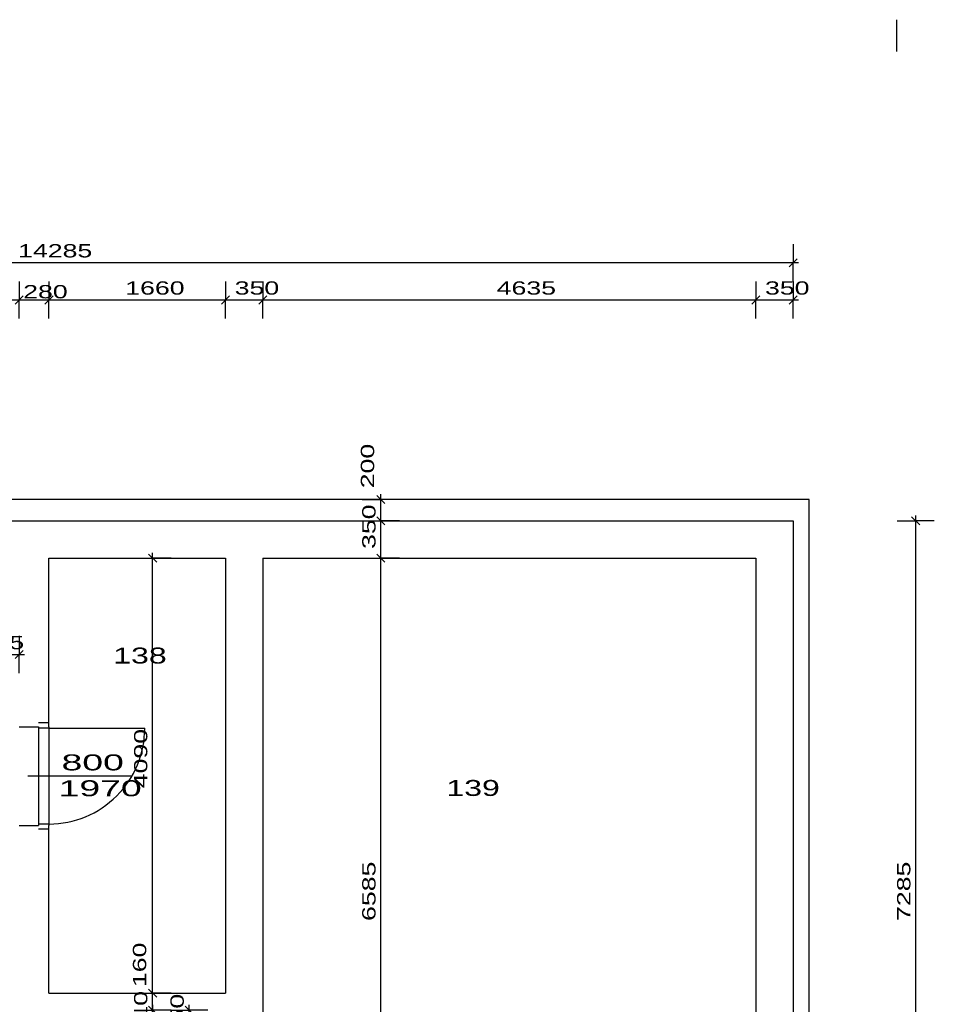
# Model space of a CAD drawing. Extents: x -196363 to 396902, y -489949 to -260582.
# Tile 43 of 256: x 39893 to 48490, y -374788 to -365532. Entities that reach past the tile are written whole.
import ezdxf

# ---------------------------------------------------------------- set-up
doc = ezdxf.new("R2010")
doc.units = 0
doc.header["$MEASUREMENT"] = 0
for name, color, linetype in [('dvere', 1, 'Continuous'), ('koty', 1, 'Continuous'), ('legenda', 1, 'Continuous'), ('noszdiv', 1, 'Continuous'), ('popdver', 6, 'Continuous')]:
    doc.layers.add(name, color=color, linetype=linetype)
doc.styles.add('SPIRITTXTSTYLE1', font='ROMAN')
doc.styles.add('SPIRITTXTSTYLE2', font='txt')
doc.linetypes.add('CERCH2', pattern='A,0,-1,[17,dur+dsp vaclavov.shx,S=0.003401,R=0,X=-1,Y=0],0', length=1)
doc.dimstyles.new('SPIRITSTYLE150', dxfattribs={"dimtxt": 125, "dimasz": 12.7, "dimexe": 175, "dimexo": 977.326538, "dimgap": 50, "dimtad": 1, "dimdec": 3, "dimzin": 0, "dimdsep": 46, "dimlunit": 7, "dimtxsty": 'SPIRITTXTSTYLE1', "dimblk1": '_TICKMARKS150', "dimblk2": '_TICKMARKS150', "dimsah": 1, "dimcen": 0.09, "dimdle": 50, "dimclrd": 1, "dimclre": 1, "dimclrt": 1, "dimadec": 0, "dimazin": 0, "dimtfac": 1, "dimtdec": 4, "dimtofl": 0, "dimtmove": 1, "dimatfit": 0, "dimfxl": 0, "dimtolj": 1, "dimtzin": 0, "dimarcsym": 0})
doc.dimstyles.new('SPIRITSTYLE151', dxfattribs={"dimtxt": 125, "dimasz": 12.7, "dimexe": 175, "dimexo": 3700.558838, "dimgap": 50, "dimtad": 1, "dimdec": 3, "dimzin": 0, "dimdsep": 46, "dimlunit": 7, "dimtxsty": 'SPIRITTXTSTYLE1', "dimblk1": '_TICKMARKS151', "dimblk2": '_TICKMARKS151', "dimsah": 1, "dimcen": 0.09, "dimdle": 50, "dimclrd": 1, "dimclre": 1, "dimclrt": 1, "dimadec": 0, "dimazin": 0, "dimtfac": 1, "dimtdec": 4, "dimtofl": 0, "dimtmove": 1, "dimatfit": 0, "dimfxl": 0, "dimtolj": 1, "dimtzin": 0, "dimarcsym": 0})
doc.dimstyles.new('SPIRITSTYLE26', dxfattribs={"dimtxt": 125, "dimasz": 12.7, "dimexe": 175, "dimexo": -175, "dimgap": 50, "dimtad": 1, "dimdec": 3, "dimzin": 0, "dimdsep": 46, "dimlunit": 7, "dimtxsty": 'SPIRITTXTSTYLE1', "dimblk1": '_TICKMARKS26', "dimblk2": '_TICKMARKS26', "dimsah": 1, "dimcen": 0.09, "dimdle": 50, "dimclrd": 1, "dimclre": 1, "dimclrt": 1, "dimadec": 0, "dimazin": 0, "dimtfac": 1, "dimtdec": 4, "dimtofl": 0, "dimtmove": 1, "dimatfit": 0, "dimfxl": 0, "dimtolj": 1, "dimtzin": 0, "dimarcsym": 0})
doc.dimstyles.new('SPIRITSTYLE50', dxfattribs={"dimtxt": 125, "dimasz": 12.7, "dimexe": 175, "dimexo": 207.016998, "dimgap": 50, "dimtad": 1, "dimdec": 3, "dimzin": 0, "dimdsep": 46, "dimlunit": 7, "dimtxsty": 'SPIRITTXTSTYLE1', "dimblk1": '_TICKMARKS50', "dimblk2": '_TICKMARKS50', "dimsah": 1, "dimcen": 0.09, "dimdle": 50, "dimclrd": 1, "dimclre": 1, "dimclrt": 1, "dimadec": 0, "dimazin": 0, "dimtfac": 1, "dimtdec": 4, "dimtofl": 0, "dimtmove": 1, "dimatfit": 0, "dimfxl": 0, "dimtolj": 1, "dimtzin": 0, "dimarcsym": 0})
doc.dimstyles.new('SPIRITSTYLE52', dxfattribs={"dimtxt": 125, "dimasz": 12.7, "dimexe": 175, "dimexo": 2251.444092, "dimgap": 50, "dimtad": 1, "dimdec": 3, "dimzin": 0, "dimdsep": 46, "dimlunit": 7, "dimtxsty": 'SPIRITTXTSTYLE1', "dimblk1": '_TICKMARKS52', "dimblk2": '_TICKMARKS52', "dimsah": 1, "dimcen": 0.09, "dimdle": 50, "dimclrd": 1, "dimclre": 1, "dimclrt": 1, "dimadec": 0, "dimazin": 0, "dimtfac": 1, "dimtdec": 4, "dimtofl": 0, "dimtmove": 1, "dimatfit": 0, "dimfxl": 0, "dimtolj": 1, "dimtzin": 0, "dimarcsym": 0})
doc.dimstyles.new('SPIRITSTYLE54', dxfattribs={"dimtxt": 125, "dimasz": 12.7, "dimexe": 175, "dimexo": 3776.436279, "dimgap": 50, "dimtad": 1, "dimdec": 3, "dimzin": 0, "dimdsep": 46, "dimlunit": 7, "dimtxsty": 'SPIRITTXTSTYLE1', "dimblk1": '_TICKMARKS54', "dimblk2": '_TICKMARKS54', "dimsah": 1, "dimcen": 0.09, "dimdle": 50, "dimclrd": 1, "dimclre": 1, "dimclrt": 1, "dimadec": 0, "dimazin": 0, "dimtfac": 1, "dimtdec": 4, "dimtofl": 0, "dimtmove": 1, "dimatfit": 0, "dimfxl": 0, "dimtolj": 1, "dimtzin": 0, "dimarcsym": 0})
doc.dimstyles.new('SPIRITSTYLE55', dxfattribs={"dimtxt": 125, "dimasz": 12.7, "dimexe": 175, "dimexo": -30.562305, "dimgap": 50, "dimtad": 1, "dimdec": 3, "dimzin": 0, "dimdsep": 46, "dimlunit": 7, "dimtxsty": 'SPIRITTXTSTYLE1', "dimblk1": '_TICKMARKS55', "dimblk2": '_TICKMARKS55', "dimsah": 1, "dimcen": 0.09, "dimdle": 50, "dimclrd": 1, "dimclre": 1, "dimclrt": 1, "dimadec": 0, "dimazin": 0, "dimtfac": 1, "dimtdec": 4, "dimtofl": 0, "dimtmove": 1, "dimatfit": 0, "dimfxl": 0, "dimtolj": 1, "dimtzin": 0, "dimarcsym": 0})
doc.dimstyles.new('SPIRITSTYLE56', dxfattribs={"dimtxt": 125, "dimasz": 12.7, "dimexe": 175, "dimexo": 799.439758, "dimgap": 50, "dimtad": 1, "dimdec": 3, "dimzin": 0, "dimdsep": 46, "dimlunit": 7, "dimtxsty": 'SPIRITTXTSTYLE1', "dimblk1": '_TICKMARKS56', "dimblk2": '_TICKMARKS56', "dimsah": 1, "dimcen": 0.09, "dimdle": 50, "dimclrd": 1, "dimclre": 1, "dimclrt": 1, "dimadec": 0, "dimazin": 0, "dimtfac": 1, "dimtdec": 4, "dimtofl": 0, "dimtmove": 1, "dimatfit": 0, "dimfxl": 0, "dimtolj": 1, "dimtzin": 0, "dimarcsym": 0})
doc.dimstyles.new('SPIRITSTYLE57', dxfattribs={"dimtxt": 125, "dimasz": 12.7, "dimexe": 175, "dimexo": -28.863186, "dimgap": 50, "dimtad": 1, "dimdec": 3, "dimzin": 0, "dimdsep": 46, "dimlunit": 7, "dimtxsty": 'SPIRITTXTSTYLE1', "dimblk1": '_TICKMARKS57', "dimblk2": '_TICKMARKS57', "dimsah": 1, "dimcen": 0.09, "dimdle": 50, "dimclrd": 1, "dimclre": 1, "dimclrt": 1, "dimadec": 0, "dimazin": 0, "dimtfac": 1, "dimtdec": 4, "dimtofl": 0, "dimtmove": 1, "dimatfit": 0, "dimfxl": 0, "dimtolj": 1, "dimtzin": 0, "dimarcsym": 0})

# ---------------------------------------------------------------- blocks, each defined once
blk = doc.blocks.new('_TICKMARKS26')
at = {"color": 1, "linetype": 'Continuous'}
blk.add_line((-3, -3), (3, 3), dxfattribs=at)
blk = doc.blocks.new('*D77')
at = {"color": 1, "linetype": 'Continuous', "ltscale": 300}
for p, q in [((43112.5, -370592.9, 1723.8), (43287.5, -370592.9, 1723.8)), ((43287.5, -377227.9, 1723.8), (43287.5, -370542.9, 1723.8)), ((43462.5, -370592.9, 1723.8), (43287.5, -370592.9, 1723.8)), ((43112.5, -377177.9, 1723.8), (43287.5, -377177.9, 1723.8)), ((43462.5, -377177.9, 1723.8), (43287.5, -377177.9, 1723.8))]:
    blk.add_line(p, q, dxfattribs=at)
at = {"color": 1, "linetype": 'Continuous', "ltscale": 300, "xscale": 12.69999980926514, "yscale": 12.69999980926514, "zscale": 12.69999980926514}
for p, rotation in [((43287.5, -370592.9, 1723.8), 90.00000250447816), ((43287.5, -377177.9, 1723.8), 270.0000006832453)]:
    blk.add_blockref('_TICKMARKS26', p, dxfattribs=dict(at, rotation=rotation))
at = {"color": 1, "linetype": 'Continuous', "ltscale": 300, "style": 'SPIRITTXTSTYLE1', "width": 1.5}
blk.add_text('6585', height=125, rotation=90, dxfattribs=at).set_placement((43237.5, -374004.4, 1723.8))
blk = doc.blocks.new('*D78')
at = {"color": 1, "linetype": 'Continuous', "ltscale": 300}
for p, q in [((43112.5, -370242.9, 1723.8), (43287.5, -370242.9, 1723.8)), ((43287.5, -370642.9, 1723.8), (43287.5, -370192.9, 1723.8)), ((43462.5, -370242.9, 1723.8), (43287.5, -370242.9, 1723.8)), ((43112.5, -370592.9, 1723.8), (43287.5, -370592.9, 1723.8)), ((43462.5, -370592.9, 1723.8), (43287.5, -370592.9, 1723.8))]:
    blk.add_line(p, q, dxfattribs=at)
at = {"color": 1, "linetype": 'Continuous', "ltscale": 300, "xscale": 12.69999980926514, "yscale": 12.69999980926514, "zscale": 12.69999980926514}
for p, rotation in [((43287.5, -370242.9, 1723.8), 90.00000250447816), ((43287.5, -370592.9, 1723.8), 270.0000006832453)]:
    blk.add_blockref('_TICKMARKS26', p, dxfattribs=dict(at, rotation=rotation))
at = {"color": 1, "linetype": 'Continuous', "ltscale": 300, "style": 'SPIRITTXTSTYLE1', "width": 1.5}
blk.add_text('350', height=125, rotation=90, dxfattribs=at).set_placement((43237.5, -370507.2, 1723.8))
blk = doc.blocks.new('_TICKMARKS50')
at = {"color": 1, "linetype": 'Continuous'}
blk.add_line((-3, -3), (3, 3), dxfattribs=at)
blk = doc.blocks.new('*D101')
at = {"color": 1, "linetype": 'Continuous', "ltscale": 300}
for p, q in [((39323, -371324.9, 1723.8), (39323, -371499.9, 1723.8)), ((39888, -371324.9, 1723.8), (39888, -371499.9, 1723.8)), ((39273, -371499.9, 1723.8), (39938, -371499.9, 1723.8)), ((39323, -371674.9, 1723.8), (39323, -371499.9, 1723.8)), ((39888, -371674.9, 1723.8), (39888, -371499.9, 1723.8))]:
    blk.add_line(p, q, dxfattribs=at)
at = {"color": 1, "linetype": 'Continuous', "ltscale": 300, "xscale": 12.69999980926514, "yscale": 12.69999980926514, "zscale": 12.69999980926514, "rotation": 180.0000050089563}
blk.add_blockref('_TICKMARKS50', (39323, -371499.9, 1723.8), dxfattribs=at)
at = {"color": 1, "linetype": 'Continuous', "ltscale": 300, "xscale": 12.69999980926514, "yscale": 12.69999980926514, "zscale": 12.69999980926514}
blk.add_blockref('_TICKMARKS50', (39888, -371499.9, 1723.8), dxfattribs=at)
at = {"color": 1, "linetype": 'Continuous', "ltscale": 300, "style": 'SPIRITTXTSTYLE1', "width": 1.5}
blk.add_text('565', height=125, dxfattribs=at).set_placement((39516.2, -371449.9, 1723.8))
blk = doc.blocks.new('_TICKMARKS52')
at = {"color": 1, "linetype": 'Continuous'}
blk.add_line((-3, -3), (3, 3), dxfattribs=at)
blk = doc.blocks.new('*D102')
at = {"color": 1, "linetype": 'Continuous', "ltscale": 300}
for p, q in [((32878, -367641.5, 1723.8), (32878, -367816.5, 1723.8)), ((47163, -367641.5, 1723.8), (47163, -367816.5, 1723.8)), ((47213, -367816.5, 1723.8), (32828, -367816.5, 1723.8)), ((32878, -367991.5, 1723.8), (32878, -367816.5, 1723.8)), ((47163, -367991.5, 1723.8), (47163, -367816.5, 1723.8))]:
    blk.add_line(p, q, dxfattribs=at)
at = {"color": 1, "linetype": 'Continuous', "ltscale": 300, "xscale": 12.69999980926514, "yscale": 12.69999980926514, "zscale": 12.69999980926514}
for p, rotation in [((32878, -367816.5, 1723.8), 180.0000050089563), ((47163, -367816.5, 1723.8), 360.0000100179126)]:
    blk.add_blockref('_TICKMARKS52', p, dxfattribs=dict(at, rotation=rotation))
at = {"color": 1, "linetype": 'Continuous', "ltscale": 300, "style": 'SPIRITTXTSTYLE1', "width": 1.5}
blk.add_text('14285', height=125, rotation=360.00001, dxfattribs=at).set_placement((39877.7, -367766.5, 1723.8))
blk = doc.blocks.new('_TICKMARKS54')
at = {"color": 1, "linetype": 'Continuous'}
blk.add_line((-3, -3), (3, 3), dxfattribs=at)
blk = doc.blocks.new('*D104')
at = {"color": 1, "linetype": 'Continuous', "ltscale": 300}
for p, q in [((33238, -367991.5, 1723.8), (33238, -368166.4, 1723.8)), ((39888, -367991.5, 1723.8), (39888, -368166.4, 1723.8)), ((33188, -368166.4, 1723.8), (39938, -368166.4, 1723.8)), ((33238, -368341.4, 1723.8), (33238, -368166.4, 1723.8)), ((39888, -368341.4, 1723.8), (39888, -368166.4, 1723.8))]:
    blk.add_line(p, q, dxfattribs=at)
at = {"color": 1, "linetype": 'Continuous', "ltscale": 300, "xscale": 12.69999980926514, "yscale": 12.69999980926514, "zscale": 12.69999980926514, "rotation": 180.0000050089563}
blk.add_blockref('_TICKMARKS54', (33238, -368166.4, 1723.8), dxfattribs=at)
at = {"color": 1, "linetype": 'Continuous', "ltscale": 300, "xscale": 12.69999980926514, "yscale": 12.69999980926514, "zscale": 12.69999980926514}
blk.add_blockref('_TICKMARKS54', (39888, -368166.4, 1723.8), dxfattribs=at)
at = {"color": 1, "linetype": 'Continuous', "ltscale": 300, "style": 'SPIRITTXTSTYLE1', "width": 1.5}
blk.add_text('6650', height=125, dxfattribs=at).set_placement((36444, -368116.5, 1723.8))
blk = doc.blocks.new('*D105')
at = {"color": 1, "linetype": 'Continuous', "ltscale": 300}
for p, q in [((39888, -367991.5, 1723.8), (39888, -368166.4, 1723.8)), ((40168, -367991.5, 1723.8), (40168, -368166.4, 1723.8)), ((39838, -368166.4, 1723.8), (40218, -368166.4, 1723.8)), ((39888, -368341.4, 1723.8), (39888, -368166.4, 1723.8)), ((40168, -368341.4, 1723.8), (40168, -368166.4, 1723.8))]:
    blk.add_line(p, q, dxfattribs=at)
at = {"color": 1, "linetype": 'Continuous', "ltscale": 300, "xscale": 12.69999980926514, "yscale": 12.69999980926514, "zscale": 12.69999980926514, "rotation": 180.0000050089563}
blk.add_blockref('_TICKMARKS54', (39888, -368166.4, 1723.8), dxfattribs=at)
at = {"color": 1, "linetype": 'Continuous', "ltscale": 300, "xscale": 12.69999980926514, "yscale": 12.69999980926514, "zscale": 12.69999980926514}
blk.add_blockref('_TICKMARKS54', (40168, -368166.4, 1723.8), dxfattribs=at)
at = {"color": 1, "linetype": 'Continuous', "ltscale": 300, "style": 'SPIRITTXTSTYLE1', "width": 1.5}
blk.add_text('280', height=125, dxfattribs=at).set_placement((39925.5, -368151.1, 1723.8))
blk = doc.blocks.new('*D106')
at = {"color": 1, "linetype": 'Continuous', "ltscale": 300}
for p, q in [((40168, -367991.5, 1723.8), (40168, -368166.4, 1723.8)), ((41828, -367991.5, 1723.8), (41828, -368166.4, 1723.8)), ((40118, -368166.4, 1723.8), (41878, -368166.4, 1723.8)), ((40168, -368341.4, 1723.8), (40168, -368166.4, 1723.8)), ((41828, -368341.4, 1723.8), (41828, -368166.4, 1723.8))]:
    blk.add_line(p, q, dxfattribs=at)
at = {"color": 1, "linetype": 'Continuous', "ltscale": 300, "xscale": 12.69999980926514, "yscale": 12.69999980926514, "zscale": 12.69999980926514, "rotation": 180.0000050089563}
blk.add_blockref('_TICKMARKS52', (40168, -368166.4, 1723.8), dxfattribs=at)
at = {"color": 1, "linetype": 'Continuous', "ltscale": 300, "xscale": 12.69999980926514, "yscale": 12.69999980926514, "zscale": 12.69999980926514}
blk.add_blockref('_TICKMARKS52', (41828, -368166.4, 1723.8), dxfattribs=at)
at = {"color": 1, "linetype": 'Continuous', "ltscale": 300, "style": 'SPIRITTXTSTYLE1', "width": 1.5}
blk.add_text('1660', height=125, dxfattribs=at).set_placement((40884.9, -368116.5, 1723.8))
blk = doc.blocks.new('*D107')
at = {"color": 1, "linetype": 'Continuous', "ltscale": 300}
for p, q in [((41828, -367991.5, 1723.8), (41828, -368166.4, 1723.8)), ((42178, -367991.5, 1723.8), (42178, -368166.4, 1723.8)), ((41778, -368166.4, 1723.8), (42228, -368166.4, 1723.8)), ((41828, -368341.4, 1723.8), (41828, -368166.4, 1723.8)), ((42178, -368341.4, 1723.8), (42178, -368166.4, 1723.8))]:
    blk.add_line(p, q, dxfattribs=at)
at = {"color": 1, "linetype": 'Continuous', "ltscale": 300, "xscale": 12.69999980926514, "yscale": 12.69999980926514, "zscale": 12.69999980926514, "rotation": 180.0000050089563}
blk.add_blockref('_TICKMARKS52', (41828, -368166.4, 1723.8), dxfattribs=at)
at = {"color": 1, "linetype": 'Continuous', "ltscale": 300, "xscale": 12.69999980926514, "yscale": 12.69999980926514, "zscale": 12.69999980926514}
blk.add_blockref('_TICKMARKS52', (42178, -368166.4, 1723.8), dxfattribs=at)
at = {"color": 1, "linetype": 'Continuous', "ltscale": 300, "style": 'SPIRITTXTSTYLE1', "width": 1.5}
blk.add_text('350', height=125, dxfattribs=at).set_placement((41913.7, -368116.5, 1723.8))
blk = doc.blocks.new('*D108')
at = {"color": 1, "linetype": 'Continuous', "ltscale": 300}
for p, q in [((42178, -367991.5, 1723.8), (42178, -368166.4, 1723.8)), ((46813, -367991.5, 1723.8), (46813, -368166.4, 1723.8)), ((42128, -368166.4, 1723.8), (46863, -368166.4, 1723.8)), ((42178, -368341.4, 1723.8), (42178, -368166.4, 1723.8)), ((46813, -368341.4, 1723.8), (46813, -368166.4, 1723.8))]:
    blk.add_line(p, q, dxfattribs=at)
at = {"color": 1, "linetype": 'Continuous', "ltscale": 300, "xscale": 12.69999980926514, "yscale": 12.69999980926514, "zscale": 12.69999980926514, "rotation": 180.0000050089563}
blk.add_blockref('_TICKMARKS52', (42178, -368166.4, 1723.8), dxfattribs=at)
at = {"color": 1, "linetype": 'Continuous', "ltscale": 300, "xscale": 12.69999980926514, "yscale": 12.69999980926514, "zscale": 12.69999980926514}
blk.add_blockref('_TICKMARKS52', (46813, -368166.4, 1723.8), dxfattribs=at)
at = {"color": 1, "linetype": 'Continuous', "ltscale": 300, "style": 'SPIRITTXTSTYLE1', "width": 1.5}
blk.add_text('4635', height=125, dxfattribs=at).set_placement((44376.5, -368116.5, 1723.8))
blk = doc.blocks.new('*D109')
at = {"color": 1, "linetype": 'Continuous', "ltscale": 300}
for p, q in [((46813, -367991.5, 1723.8), (46813, -368166.4, 1723.8)), ((47163, -367991.5, 1723.8), (47163, -368166.4, 1723.8)), ((46763, -368166.4, 1723.8), (47213, -368166.4, 1723.8)), ((46813, -368341.4, 1723.8), (46813, -368166.4, 1723.8)), ((47163, -368341.4, 1723.8), (47163, -368166.4, 1723.8))]:
    blk.add_line(p, q, dxfattribs=at)
at = {"color": 1, "linetype": 'Continuous', "ltscale": 300, "xscale": 12.69999980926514, "yscale": 12.69999980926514, "zscale": 12.69999980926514, "rotation": 180.0000050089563}
blk.add_blockref('_TICKMARKS52', (46813, -368166.4, 1723.8), dxfattribs=at)
at = {"color": 1, "linetype": 'Continuous', "ltscale": 300, "xscale": 12.69999980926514, "yscale": 12.69999980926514, "zscale": 12.69999980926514}
blk.add_blockref('_TICKMARKS52', (47163, -368166.4, 1723.8), dxfattribs=at)
at = {"color": 1, "linetype": 'Continuous', "ltscale": 300, "style": 'SPIRITTXTSTYLE1', "width": 1.5}
blk.add_text('350', height=125, dxfattribs=at).set_placement((46898.8, -368116.5, 1723.8))
blk = doc.blocks.new('_TICKMARKS55')
at = {"color": 1, "linetype": 'Continuous'}
blk.add_line((-3, -3), (3, 3), dxfattribs=at)
blk = doc.blocks.new('*D110')
at = {"color": 1, "linetype": 'Continuous', "ltscale": 300}
for p, q in [((40967.5, -374682.9, 1723.8), (41142.5, -374682.9, 1723.8)), ((41142.5, -374892.9, 1723.8), (41142.5, -374632.9, 1723.8)), ((41317.5, -374682.9, 1723.8), (41142.5, -374682.9, 1723.8)), ((40967.5, -374842.9, 1723.8), (41142.5, -374842.9, 1723.8)), ((41317.5, -374842.9, 1723.8), (41142.5, -374842.9, 1723.8))]:
    blk.add_line(p, q, dxfattribs=at)
at = {"color": 1, "linetype": 'Continuous', "ltscale": 300, "xscale": 12.69999980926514, "yscale": 12.69999980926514, "zscale": 12.69999980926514}
for p, rotation in [((41142.5, -374682.9, 1723.8), 90.00000250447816), ((41142.5, -374842.9, 1723.8), 270.0000006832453)]:
    blk.add_blockref('_TICKMARKS55', p, dxfattribs=dict(at, rotation=rotation))
at = {"color": 1, "linetype": 'Continuous', "ltscale": 300, "style": 'SPIRITTXTSTYLE1', "width": 1.5}
blk.add_text('160', height=125, rotation=90, dxfattribs=at).set_placement((41081.9, -374626.2, 1723.8))
blk = doc.blocks.new('*D111')
at = {"color": 1, "linetype": 'Continuous', "ltscale": 300}
for p, q in [((40967.5, -370592.9, 1723.8), (41142.5, -370592.9, 1723.8)), ((41142.5, -374732.9, 1723.8), (41142.5, -370542.9, 1723.8)), ((41317.5, -370592.9, 1723.8), (41142.5, -370592.9, 1723.8)), ((40967.5, -374682.9, 1723.8), (41142.5, -374682.9, 1723.8)), ((41317.5, -374682.9, 1723.8), (41142.5, -374682.9, 1723.8))]:
    blk.add_line(p, q, dxfattribs=at)
at = {"color": 1, "linetype": 'Continuous', "ltscale": 300, "xscale": 12.69999980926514, "yscale": 12.69999980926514, "zscale": 12.69999980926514}
for p, rotation in [((41142.5, -370592.9, 1723.8), 90.00000250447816), ((41142.5, -374682.9, 1723.8), 270.0000006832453)]:
    blk.add_blockref('_TICKMARKS26', p, dxfattribs=dict(at, rotation=rotation))
at = {"color": 1, "linetype": 'Continuous', "ltscale": 300, "style": 'SPIRITTXTSTYLE1', "width": 1.5}
blk.add_text('4090', height=125, rotation=90, dxfattribs=at).set_placement((41092.5, -372756.9, 1723.8))
blk = doc.blocks.new('_TICKMARKS56')
at = {"color": 1, "linetype": 'Continuous'}
blk.add_line((-3, -3), (3, 3), dxfattribs=at)
blk = doc.blocks.new('*D112')
at = {"color": 1, "linetype": 'Continuous', "ltscale": 300}
for p, q in [((40967.5, -374842.9, 1723.8), (41142.5, -374842.9, 1723.8)), ((41142.5, -374792.9, 1723.8), (41142.5, -375202.9, 1723.8)), ((41317.5, -374842.9, 1723.8), (41142.5, -374842.9, 1723.8)), ((40967.5, -375152.9, 1723.8), (41142.5, -375152.9, 1723.8)), ((41317.5, -375152.9, 1723.8), (41142.5, -375152.9, 1723.8))]:
    blk.add_line(p, q, dxfattribs=at)
at = {"color": 1, "linetype": 'Continuous', "ltscale": 300, "xscale": 12.69999980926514, "yscale": 12.69999980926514, "zscale": 12.69999980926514}
for p, rotation in [((41142.5, -374842.9, 1723.8), 90.00000250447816), ((41142.5, -375152.9, 1723.8), -90.00000250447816)]:
    blk.add_blockref('_TICKMARKS56', p, dxfattribs=dict(at, rotation=rotation))
at = {"color": 1, "linetype": 'Continuous', "ltscale": 300, "style": 'SPIRITTXTSTYLE1', "width": 1.5}
blk.add_text('310', height=125, rotation=450.00002, dxfattribs=at).set_placement((41092.5, -375081.2, 1723.8))
blk = doc.blocks.new('_TICKMARKS57')
at = {"color": 1, "linetype": 'Continuous'}
blk.add_line((-3, -3), (3, 3), dxfattribs=at)
blk = doc.blocks.new('*D115')
at = {"color": 1, "linetype": 'Continuous', "ltscale": 300}
for p, q in [((41310, -374842.9, 1723.8), (41485, -374842.9, 1723.8)), ((41485, -375242.9, 1723.8), (41485, -374792.9, 1723.8)), ((41660, -374842.9, 1723.8), (41485, -374842.9, 1723.8)), ((41310, -375192.9, 1723.8), (41485, -375192.9, 1723.8)), ((41660, -375192.9, 1723.8), (41485, -375192.9, 1723.8))]:
    blk.add_line(p, q, dxfattribs=at)
at = {"color": 1, "linetype": 'Continuous', "ltscale": 300, "xscale": 12.69999980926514, "yscale": 12.69999980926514, "zscale": 12.69999980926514}
for p, rotation in [((41485, -374842.9, 1723.8), 90.00000250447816), ((41485, -375192.9, 1723.8), 270.0000006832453)]:
    blk.add_blockref('_TICKMARKS57', p, dxfattribs=dict(at, rotation=rotation))
at = {"color": 1, "linetype": 'Continuous', "ltscale": 300, "style": 'SPIRITTXTSTYLE1', "width": 1.5}
blk.add_text('350', height=125, rotation=90, dxfattribs=at).set_placement((41435, -375107.2, 1723.8))
blk = doc.blocks.new('_TICKMARKS150')
at = {"color": 1, "linetype": 'Continuous'}
blk.add_line((-3, -3), (3, 3), dxfattribs=at)
blk = doc.blocks.new('*D298')
at = {"color": 1, "linetype": 'Continuous', "ltscale": 300}
for p, q in [((48140.4, -370242.9, 1723.8), (48315.4, -370242.9, 1723.8)), ((48315.4, -377577.9, 1723.8), (48315.4, -370192.9, 1723.8)), ((48490.4, -370242.9, 1723.8), (48315.4, -370242.9, 1723.8)), ((48140.4, -377527.9, 1723.8), (48315.4, -377527.9, 1723.8)), ((48490.4, -377527.9, 1723.8), (48315.4, -377527.9, 1723.8))]:
    blk.add_line(p, q, dxfattribs=at)
at = {"color": 1, "linetype": 'Continuous', "ltscale": 300, "xscale": 12.69999980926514, "yscale": 12.69999980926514, "zscale": 12.69999980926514}
for p, rotation in [((48315.4, -370242.9, 1723.8), 90.00000250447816), ((48315.4, -377527.9, 1723.8), 270.0000006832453)]:
    blk.add_blockref('_TICKMARKS150', p, dxfattribs=dict(at, rotation=rotation))
at = {"color": 1, "linetype": 'Continuous', "ltscale": 300, "style": 'SPIRITTXTSTYLE1', "width": 1.5}
blk.add_text('7285', height=125, rotation=90, dxfattribs=at).set_placement((48265.4, -374004.4, 1723.8))
blk = doc.blocks.new('_TICKMARKS151')
at = {"color": 1, "linetype": 'Continuous'}
blk.add_line((-3, -3), (3, 3), dxfattribs=at)
blk = doc.blocks.new('*D299')
at = {"color": 1, "linetype": 'Continuous', "ltscale": 300}
for p, q in [((43112.5, -370042.9, 1723.8), (43287.5, -370042.9, 1723.8)), ((43287.5, -370292.9, 1723.8), (43287.5, -369992.9, 1723.8)), ((43462.5, -370042.9, 1723.8), (43287.5, -370042.9, 1723.8)), ((43112.5, -370242.9, 1723.8), (43287.5, -370242.9, 1723.8)), ((43462.5, -370242.9, 1723.8), (43287.5, -370242.9, 1723.8))]:
    blk.add_line(p, q, dxfattribs=at)
at = {"color": 1, "linetype": 'Continuous', "ltscale": 300, "xscale": 12.69999980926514, "yscale": 12.69999980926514, "zscale": 12.69999980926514}
for p, rotation in [((43287.5, -370042.9, 1723.8), 90.00000250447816), ((43287.5, -370242.9, 1723.8), 270.0000006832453)]:
    blk.add_blockref('_TICKMARKS151', p, dxfattribs=dict(at, rotation=rotation))
at = {"color": 1, "linetype": 'Continuous', "ltscale": 300, "style": 'SPIRITTXTSTYLE1', "width": 1.5}
blk.add_text('200', height=125, rotation=90, dxfattribs=at).set_placement((43224.6, -369936.9, 1723.8))

msp = doc.modelspace()

# ---------------------------------------------------------------- linework, layer by layer
at = {"layer": 'dvere', "color": 7, "linetype": 'Continuous', "ltscale": 304.799988}
for p, q in [((40168.01562, -372142.875, 1723.80005), (40068.01562, -372142.875, 1723.80005)), ((40168.01562, -373142.875, 1723.80005), (40068.01562, -373142.875, 1723.80005))]:
    msp.add_line(p, q, dxfattribs=at)
at = {"layer": 'dvere', "color": 7, "linetype": 'Continuous', "ltscale": 370.000031}
for p, q in [((40068.01562, -372192.875, 1723.80005), (40068.01562, -373092.875, 1723.80005)), ((40168.01562, -372192.875, 1723.80005), (40168.01562, -373092.875, 1723.80005))]:
    msp.add_line(p, q, dxfattribs=at)
at = {"layer": 'dvere', "color": 7, "linetype": 'Continuous', "ltscale": 300}
msp.add_line((40168.01562, -372192.875, 3447.6001), (41068.03125, -372192.875, 3447.6001), dxfattribs=at)
msp.add_arc((40168.01562, -372192.875, 3447.6001), 900.013, 270.000000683, 360.000010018, dxfattribs=at)
at = {"layer": 'dvere', "color": 7, "linetype": 'Continuous', "ltscale": 250}
msp.add_point((40068.01562, -372642.875, 1723.80005), dxfattribs=at)
at = {"layer": 'dvere', "color": 7, "linetype": 'Continuous', "ltscale": 300}
msp.add_point((40168.01562, -372642.875, 3447.6001), dxfattribs=at)
at = {"layer": 'legenda', "color": 1, "linetype": 'Continuous', "ltscale": 300}
msp.add_line((48138.50781, -365831.625, 4347.59961), (48138.50781, -365531.71875, 4347.59961), dxfattribs=at)
at = {"layer": 'noszdiv', "color": 1, "linetype": 'CERCH2', "ltscale": 300}
for p, q in [((47313.03125, -370042.90625, 2623.80005), (20663, -370042.90625, 2623.80005)), ((47313.03125, -377677.875, 2623.80005), (47313.03125, -370042.90625, 2623.80005))]:
    msp.add_line(p, q, dxfattribs=at)
at = {"layer": 'noszdiv', "color": 1, "linetype": 'Continuous', "ltscale": 300}
for p, q in [((38108.01172, -370242.90625, 2623.80005), (47163.03906, -370242.90625, 2623.80005)), ((47163.03906, -370242.90625, 2623.80005), (47163.03906, -377527.875, 2623.80005)), ((40168.01562, -372177.90625, 2623.80005), (40168.01562, -370592.90625, 2623.80005)), ((40168.01562, -370592.90625, 2623.80005), (41828.01953, -370592.90625, 2623.80005)), ((41828.01953, -370592.90625, 2623.80005), (41828.01953, -374682.90625, 2623.80005)), ((42178.01562, -370592.90625, 2623.80005), (42178.01562, -375192.875, 2623.80005)), ((42178.01562, -370592.90625, 2623.80005), (46813.04297, -370592.90625, 2623.80005)), ((46813.04297, -370592.90625, 2623.80005), (46813.04297, -377177.875, 2623.80005)), ((39888.01953, -372177.90625, 2623.80005), (40068.00391, -372177.90625, 2623.80005)), ((40068.00391, -372177.90625, 2623.80005), (40068.00391, -372192.875, 2623.80005)), ((40168.01562, -372177.90625, 2623.80005), (40168.01562, -372192.875, 2623.80005)), ((40168.01562, -372192.875, 2623.80005), (40068.00391, -372192.875, 2623.80005)), ((39888.01953, -373107.90625, 2623.80005), (40068.00391, -373107.90625, 2623.80005)), ((40068.00391, -373092.875, 2623.80005), (40068.00391, -373107.90625, 2623.80005)), ((40168.01562, -373092.875, 2623.80005), (40068.00391, -373092.875, 2623.80005)), ((40168.01562, -373092.875, 2623.80005), (40168.01562, -373107.90625, 2623.80005)), ((40168.01562, -374682.90625, 2623.80005), (40168.01562, -373107.90625, 2623.80005)), ((40168.01562, -374682.90625, 2623.80005), (41828.01953, -374682.90625, 2623.80005))]:
    msp.add_line(p, q, dxfattribs=at)
at = {"layer": 'popdver', "color": 6, "linetype": 'Continuous', "ltscale": 250}
msp.add_line((40946.52344, -372642.875, 1723.80005), (39967.78125, -372642.875, 1723.80005), dxfattribs=at)
at = {"layer": 'popdver', "color": 6, "linetype": 'Continuous', "ltscale": 304.799988}
msp.add_point((40168.01562, -372642.875, 1723.80005), dxfattribs=at)
at = {"layer": 'popdver', "color": 6, "linetype": 'Continuous', "ltscale": 250}
msp.add_point((40168.01562, -372642.875, 1723.80005), dxfattribs=at)

# ---------------------------------------------------------------- texts
at = {"layer": 'legenda', "color": 1, "linetype": 'Continuous', "ltscale": 300, "style": 'SPIRITTXTSTYLE2', "width": 1.5}
for s, p in [('138', (40772.50781, -371584.1875, 1723.80005)), ('139', (43903.82422, -372829.125, 1723.80005))]:
    msp.add_text(s, height=150, dxfattribs=at).set_placement(p)
at = {"layer": 'popdver', "color": 6, "linetype": 'Continuous', "ltscale": 250, "style": 'SPIRITTXTSTYLE1', "width": 1.75}
for s, p in [('800', (40285.88672, -372588.75)), ('1970', (40258.73828, -372831.9375))]:
    msp.add_text(s, height=150, dxfattribs=at).set_placement(p)

# ---------------------------------------------------------------- dimensions: what is measured, and where the dimension line sits
at = {"layer": 'koty', "color": 1, "linetype": 'Continuous', "ltscale": 300}
for base, p1, p2, dimstyle, picture, middle in [((47163.03906, -367816.46875, 1723.80005), (47163.03906, -370242.90625, 1723.80005), (32878.01953, -370242.90625, 1723.80005), 'SPIRITSTYLE52', '*D102', (40020.52734, -367816.46875, 1723.80005)), ((33238.00781, -368166.4375, 1723.80005), (33238.00781, -372117.875, 1723.80005), (39888.01953, -372117.875, 1723.80005), 'SPIRITSTYLE54', '*D104', (36563.01562, -368166.4375, 1723.80005)), ((40168.01562, -368166.4375, 1723.80005), (40168.01562, -370592.90625, 1723.80005), (41828.01953, -370592.90625, 1723.80005), 'SPIRITSTYLE52', '*D106', (40998.01953, -368166.4375, 1723.80005)), ((41828.01953, -368166.4375, 1723.80005), (41828.01953, -370592.90625, 1723.80005), (42178.01562, -370592.90625, 1723.80005), 'SPIRITSTYLE52', '*D107', (42003.01953, -368166.4375, 1723.80005)), ((42178.01562, -368166.4375, 1723.80005), (42178.01562, -370592.90625, 1723.80005), (46813.04297, -370592.90625, 1723.80005), 'SPIRITSTYLE52', '*D108', (44495.52734, -368166.4375, 1723.80005)), ((46813.04297, -368166.4375, 1723.80005), (46813.04297, -370592.90625, 1723.80005), (47163.03906, -370592.90625, 1723.80005), 'SPIRITSTYLE52', '*D109', (46988.03906, -368166.4375, 1723.80005)), ((39322.99609, -371499.90625, 1723.80005), (39322.99609, -371117.875, 1723.80005), (39888.01953, -371117.875, 1723.80005), 'SPIRITSTYLE50', '*D101', (39605.50781, -371499.90625, 1723.80005))]:
    dim = msp.add_linear_dim(base=base, p1=p1, p2=p2, dimstyle=dimstyle, dxfattribs=at)
    dim.commit()
    dim.dimension.update_dxf_attribs({"geometry": picture, "text_midpoint": middle})
dim = msp.add_linear_dim(base=(39888.01953, -368166.4375, 1723.80005), p1=(39888.01953, -372117.875, 1723.80005), p2=(40168.01562, -372117.875, 1723.80005), dimstyle='SPIRITSTYLE54', dxfattribs=at)
dim.commit()
dim.dimension.update_dxf_attribs({"geometry": '*D105', "text_midpoint": (40074.27344, -368151.09375), "dimtype": 160})
for base, p1, p2, dimstyle, picture, middle in [((43287.48047, -370242.90625, 1723.80005), (47163.03906, -370242.90625, 1723.80005), (47163.03906, -370042.90625, 1723.80005), 'SPIRITSTYLE151', '*D299', (43075.80078, -369936.90625)), ((41142.45703, -374842.875, 1723.80005), (40998.01953, -374842.875, 1723.80005), (40998.01953, -374682.90625, 1723.80005), 'SPIRITSTYLE55', '*D110', (40933.0625, -374626.25))]:
    dim = msp.add_linear_dim(base=base, p1=p1, p2=p2, angle=90.000002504, dimstyle=dimstyle, dxfattribs=at)
    dim.commit()
    dim.dimension.update_dxf_attribs({"geometry": picture, "text_midpoint": middle, "dimtype": 160})
for base, p1, p2, dimstyle, picture, middle in [((43287.48047, -370592.90625, 1723.80005), (43287.48047, -370592.90625, 1723.80005), (43287.48047, -370242.90625, 1723.80005), 'SPIRITSTYLE26', '*D78', (43287.48047, -370417.90625, 1723.80005)), ((48315.36328, -377527.875, 1723.80005), (47163.03906, -377527.875, 1723.80005), (47163.03906, -370242.90625, 1723.80005), 'SPIRITSTYLE150', '*D298', (48315.36328, -373885.375, 1723.80005)), ((41142.45703, -374682.90625, 1723.80005), (41142.45703, -374682.90625, 1723.80005), (41142.45703, -370592.90625, 1723.80005), 'SPIRITSTYLE26', '*D111', (41142.45703, -372637.90625, 1723.80005)), ((43287.48047, -377177.875, 1723.80005), (43287.48047, -377177.875, 1723.80005), (43287.48047, -370592.90625, 1723.80005), 'SPIRITSTYLE26', '*D77', (43287.48047, -373885.375, 1723.80005)), ((41142.45703, -374842.875, 1723.80005), (40168.01562, -374842.875, 1723.80005), (40168.01562, -375152.90625, 1723.80005), 'SPIRITSTYLE56', '*D112', (41142.45703, -374997.875, 1723.80005)), ((41484.99609, -375192.875, 1723.80005), (41631.13281, -375192.875, 1723.80005), (41631.13281, -374842.875, 1723.80005), 'SPIRITSTYLE57', '*D115', (41484.99609, -375017.875, 1723.80005))]:
    dim = msp.add_linear_dim(base=base, p1=p1, p2=p2, angle=90.000002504, dimstyle=dimstyle, dxfattribs=at)
    dim.commit()
    dim.dimension.update_dxf_attribs({"geometry": picture, "text_midpoint": middle})

doc.saveas('drawing.dxf')
